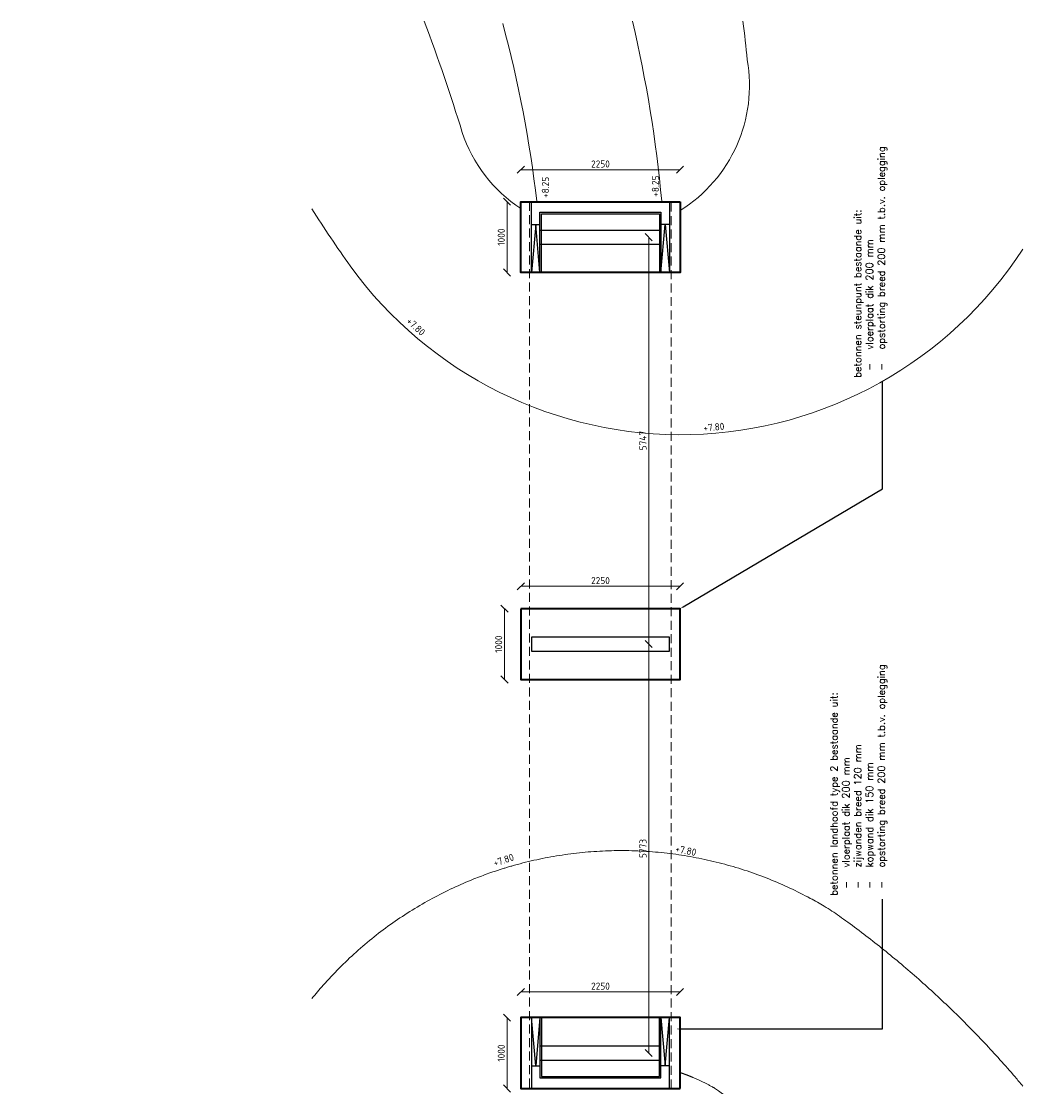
# Model space of a CAD drawing. Header units: metres. Extents: x -95462 to 707558, y 0 to 358316.
# Tile 44 of 50: x 372695 to 387109, y 84718 to 99761. Entities that reach past the tile are written whole.
import ezdxf
from ezdxf import colors
from ezdxf.entities.mleader import LeaderData, LeaderLine
from ezdxf.math import Vec2, Vec3

# ---------------------------------------------------------------- set-up
doc = ezdxf.new("R2010")
doc.units = ezdxf.units.M
doc.header["$LTSCALE"] = 20
doc.linetypes.add('HIDDEN', pattern=[9.525, 6.35, -3.175])
for name, color, linetype, lineweight in [('B-WE-GW-TALUD-tussenlijn-G', 253, 'Continuous', 18), ('B-WE-GW-TALUD_KRUIN-G', 252, 'Continuous', 18), ('B-WE-VH-VERHARDING_HALFVERHARDING-G', 253, 'Continuous', 18), ('N-WE-BC-BETONVORM_OPLEGGING-G', 3, 'Continuous', 25), ('N-WE-BC-BETONVORM_TALUDVLEUGELS-G', 3, 'Continuous', 25), ('N-WE-BC-BETONVORM_VLOERPLAAT-G', 50, 'Continuous', 35), ('N-WE-HC-HOUTVORM-DEKDEEL-G', 1, 'Continuous', 18), ('X-XX-AL-AANPIJLING-M', 7, 'Continuous', 18), ('X-XX-AL-HOOGTELABEL-T25', 1, 'Continuous', 25), ('X-XX-AL-M', 7, 'Continuous', 18)]:
    doc.layers.add(name, color=color, linetype=linetype, lineweight=lineweight)
doc.styles.add('NLCS-ISO', font='NLCS-ISO.ttf')
doc.styles.add('ROMANS', font='romans.shx')
doc.dimstyles.new('NLCS RODOR-DIM-050mm$0', dxfattribs={"dimscale": 50, "dimtxt": 2, "dimasz": 2, "dimexe": 1.25, "dimexo": 0.625, "dimtad": 1, "dimdec": 0, "dimzin": 1, "dimdsep": 46, "dimtxsty": 'NLCS-ISO', "dimblk": 'OBLIQUE', "dimcen": 0, "dimse1": 1, "dimse2": 1, "dimclrd": 256, "dimclre": 1, "dimclrt": 256, "dimadec": 0, "dimazin": 0, "dimtfac": 1, "dimtdec": 0, "dimtmove": 0, "dimatfit": 0, "dimfxl": 1, "dimtolj": 1, "dimtzin": 0, "dimlwd": -1, "dimlwe": -1, "dimarcsym": 0})

# ---------------------------------------------------------------- blocks, each defined once
blk = doc.blocks.new('_Dot')
at = {"color": 0, "linetype": 'ByBlock', "lineweight": -2}
blk.add_line((-0.5, 0), (-1, 0), dxfattribs=at)
at = {"color": 0, "linetype": 'ByBlock', "const_width": 0.5}
blk.add_lwpolyline([(-0.25, 0, 1), (0.25, 0, 1)], format="xyb", close=True, dxfattribs=at)
blk = doc.blocks.new('_Oblique')
at = {"color": 0, "linetype": 'ByBlock', "lineweight": -2}
blk.add_line((-0.5, -0.5), (0.5, 0.5), dxfattribs=at)
blk = doc.blocks.new('*D238')
at = {"layer": 'Defpoints', "color": 0, "transparency": 16777216}
for p in [(382001, 91783), (379751, 90467), (382001, 90467)]:
    blk.add_point(p, dxfattribs=at)
at = {"layer": 'X-XX-AL-M', "transparency": 16777216}
blk.add_line((379751, 91783), (382001, 91783), dxfattribs=at)
at = {"layer": 'X-XX-AL-M', "transparency": 16777216, "xscale": 100, "yscale": 100, "zscale": 100, "rotation": 180}
blk.add_blockref('_Oblique', (379751, 91783), dxfattribs=at)
at = {"layer": 'X-XX-AL-M', "transparency": 16777216, "xscale": 100, "yscale": 100, "zscale": 100}
blk.add_blockref('_Oblique', (382001, 91783), dxfattribs=at)
at = {"layer": 'X-XX-AL-M', "transparency": 16777216, "insert": (380876, 91864), "char_height": 100, "attachment_point": 5, "style": 'NLCS-ISO'}
blk.add_mtext('\\A1;2250', dxfattribs=at)
blk = doc.blocks.new('*D239')
at = {"layer": 'Defpoints', "color": 0, "transparency": 16777216}
for p in [(379520, 91467), (379751, 91467), (379751, 90467)]:
    blk.add_point(p, dxfattribs=at)
at = {"layer": 'X-XX-AL-M', "transparency": 16777216}
blk.add_line((379520, 90467), (379520, 91467), dxfattribs=at)
at = {"layer": 'X-XX-AL-M', "transparency": 16777216, "xscale": 100, "yscale": 100, "zscale": 100}
for p, rotation in [((379520, 91467), 90), ((379520, 90467), 270)]:
    blk.add_blockref('_Oblique', p, dxfattribs=dict(at, rotation=rotation))
at = {"layer": 'X-XX-AL-M', "transparency": 16777216, "insert": (379438, 90967), "char_height": 100, "attachment_point": 5, "rotation": 90, "style": 'NLCS-ISO'}
blk.add_mtext('\\A1;1000', dxfattribs=at)
blk = doc.blocks.new('*D331')
at = {"layer": 'Defpoints', "color": 0, "transparency": 16777216}
for p in [(382001, 86055), (379751, 84740), (382001, 84740)]:
    blk.add_point(p, dxfattribs=at)
at = {"layer": 'X-XX-AL-M', "transparency": 16777216}
blk.add_line((379751, 86055), (382001, 86055), dxfattribs=at)
at = {"layer": 'X-XX-AL-M', "transparency": 16777216, "xscale": 100, "yscale": 100, "zscale": 100, "rotation": 180}
blk.add_blockref('_Oblique', (379751, 86055), dxfattribs=at)
at = {"layer": 'X-XX-AL-M', "transparency": 16777216, "xscale": 100, "yscale": 100, "zscale": 100}
blk.add_blockref('_Oblique', (382001, 86055), dxfattribs=at)
at = {"layer": 'X-XX-AL-M', "transparency": 16777216, "insert": (380876, 86137), "char_height": 100, "attachment_point": 5, "style": 'NLCS-ISO'}
blk.add_mtext('\\A1;2250', dxfattribs=at)
blk = doc.blocks.new('*D332')
at = {"layer": 'Defpoints', "color": 0, "transparency": 16777216}
for p in [(382001, 85692), (379557, 84692), (382001, 84692)]:
    blk.add_point(p, dxfattribs=at)
at = {"layer": 'X-XX-AL-M', "transparency": 16777216}
blk.add_line((379557, 85692), (379557, 84692), dxfattribs=at)
at = {"layer": 'X-XX-AL-M', "transparency": 16777216, "xscale": 100, "yscale": 100, "zscale": 100}
for p, rotation in [((379557, 85692), 90), ((379557, 84692), 270)]:
    blk.add_blockref('_Oblique', p, dxfattribs=dict(at, rotation=rotation))
at = {"layer": 'X-XX-AL-M', "transparency": 16777216, "insert": (379475, 85192), "char_height": 100, "attachment_point": 5, "rotation": 90, "style": 'NLCS-ISO'}
blk.add_mtext('\\A1;1000', dxfattribs=at)
blk = doc.blocks.new('*D333')
at = {"layer": 'Defpoints', "color": 0, "transparency": 16777216}
for p in [(382001, 97666), (379751, 97233), (382001, 97233)]:
    blk.add_point(p, dxfattribs=at)
at = {"layer": 'X-XX-AL-M', "transparency": 16777216}
blk.add_line((379751, 97666), (382001, 97666), dxfattribs=at)
at = {"layer": 'X-XX-AL-M', "transparency": 16777216, "xscale": 100, "yscale": 100, "zscale": 100, "rotation": 180}
blk.add_blockref('_Oblique', (379751, 97666), dxfattribs=at)
at = {"layer": 'X-XX-AL-M', "transparency": 16777216, "xscale": 100, "yscale": 100, "zscale": 100}
blk.add_blockref('_Oblique', (382001, 97666), dxfattribs=at)
at = {"layer": 'X-XX-AL-M', "transparency": 16777216, "insert": (380876, 97747), "char_height": 100, "attachment_point": 5, "style": 'NLCS-ISO'}
blk.add_mtext('\\A1;2250', dxfattribs=at)
blk = doc.blocks.new('*D334')
at = {"layer": 'Defpoints', "color": 0, "transparency": 16777216}
for p in [(379557, 97214), (382001, 97214), (382001, 96214)]:
    blk.add_point(p, dxfattribs=at)
at = {"layer": 'X-XX-AL-M', "transparency": 16777216}
blk.add_line((379557, 96214), (379557, 97214), dxfattribs=at)
at = {"layer": 'X-XX-AL-M', "transparency": 16777216, "xscale": 100, "yscale": 100, "zscale": 100}
for p, rotation in [((379557, 97214), 90), ((379557, 96214), 270)]:
    blk.add_blockref('_Oblique', p, dxfattribs=dict(at, rotation=rotation))
at = {"layer": 'X-XX-AL-M', "transparency": 16777216, "insert": (379475, 96714), "char_height": 100, "attachment_point": 5, "rotation": 90, "style": 'NLCS-ISO'}
blk.add_mtext('\\A1;1000', dxfattribs=at)
blk = doc.blocks.new('*D454')
at = {"layer": 'Defpoints', "color": 0, "transparency": 16777216}
for p in [(380876, 90967), (380876, 85194), (381558, 85194)]:
    blk.add_point(p, dxfattribs=at)
at = {"layer": 'X-XX-AL-M', "transparency": 16777216}
blk.add_line((381558, 90967), (381558, 85194), dxfattribs=at)
at = {"layer": 'X-XX-AL-M', "transparency": 16777216, "xscale": 100, "yscale": 100, "zscale": 100}
for p, rotation in [((381558, 90967), 90), ((381558, 85194), 270)]:
    blk.add_blockref('_Oblique', p, dxfattribs=dict(at, rotation=rotation))
at = {"layer": 'X-XX-AL-M', "transparency": 16777216, "insert": (381477, 88081), "char_height": 100, "attachment_point": 5, "rotation": 90, "style": 'NLCS-ISO'}
blk.add_mtext('\\A1;5773', dxfattribs=at)
blk = doc.blocks.new('*D455')
at = {"layer": 'Defpoints', "color": 0, "transparency": 16777216}
for p in [(380876, 96714), (380876, 90967), (381558, 90967)]:
    blk.add_point(p, dxfattribs=at)
at = {"layer": 'X-XX-AL-M', "transparency": 16777216}
blk.add_line((381558, 96714), (381558, 90967), dxfattribs=at)
at = {"layer": 'X-XX-AL-M', "transparency": 16777216, "xscale": 100, "yscale": 100, "zscale": 100}
for p, rotation in [((381558, 96714), 90), ((381558, 90967), 270)]:
    blk.add_blockref('_Oblique', p, dxfattribs=dict(at, rotation=rotation))
at = {"layer": 'X-XX-AL-M', "transparency": 16777216, "insert": (381477, 93841), "char_height": 100, "attachment_point": 5, "rotation": 90, "style": 'NLCS-ISO'}
blk.add_mtext('\\A1;5747', dxfattribs=at)

msp = doc.modelspace()

# ---------------------------------------------------------------- linework, layer by layer
at = {"layer": 'B-WE-GW-TALUD-tussenlijn-G', "flags": 128}
msp.add_lwpolyline([(376800.546, 97113.259, 0.013312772), (377340.837, 96306.612, 0.5260396), (386841.123, 96543.216)], format="xyb", dxfattribs=at)
at = {"layer": 'B-WE-GW-TALUD_KRUIN-G', "ltscale": 4, "flags": 128}
for points in [[(378386.361, 99761.482, -0.016444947), (378923.133, 98193.613, 0.167572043), (379751.014, 97117.065, 0.167572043)], [(382001.014, 97088.753, 0.305925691), (382949.331, 99217.928, 0.013504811), (382885.878, 99761.482)]]:
    msp.add_lwpolyline(points, format="xyb", dxfattribs=at)
at = {"layer": 'B-WE-GW-TALUD_KRUIN-G', "ltscale": 3}
msp.add_arc((382506.548, 84685.43), 3000, 54.429199, 59.315257, dxfattribs=at)
for points, knots in [([(384037.489, 87265.394), (383972.67, 87303.858), (383906.798, 87341.181), (383745.936, 87428.044), (383649.975, 87476.394), (383454.496, 87567.886), (383354.979, 87611.027), (383152.812, 87691.74), (383050.163, 87729.311), (382842.205, 87798.572), (382736.897, 87830.261), (382524.132, 87887.498), (382416.675, 87913.046), (382200.156, 87957.801), (382091.094, 87977.008), (381871.93, 88008.948), (381761.828, 88021.681), (381541.162, 88040.605), (381430.598, 88046.797), (381209.589, 88052.642), (381099.145, 88052.294), (380878.949, 88045.131), (380769.198, 88038.316), (380550.944, 88018.351), (380442.443, 88005.203), (380227.219, 87972.771), (380120.498, 87953.488), (379909.33, 87909.04), (379804.885, 87883.876), (379675.276, 87848.728), (379648.837, 87841.349), (379603.042, 87828.207), (379583.643, 87822.526), (379547.602, 87811.76), (379530.946, 87806.7), (379505.375, 87798.802), (379496.432, 87796.015), (379478.565, 87790.398), (379469.634, 87787.566), (379442.847, 87778.998), (379424.999, 87773.191), (379371.49, 87755.481), (379335.862, 87743.293), (379229.148, 87705.578), (379158.233, 87678.901), (378988.159, 87610.935), (378889.318, 87568.132), (378693.467, 87476.483), (378596.457, 87427.637), (378404.814, 87324.018), (378310.18, 87269.244), (378123.823, 87153.951), (378032.1, 87093.431), (377852.08, 86966.888), (377763.783, 86900.865), (377591.102, 86763.621), (377506.718, 86692.4), (377342.309, 86545.122), (377262.286, 86469.065), (377107.002, 86312.524), (377031.742, 86232.04), (376904.762, 86088.005), (376851.912, 86025.332), (376800.546, 85961.654)], [41.166138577, 41.166138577, 41.166138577, 41.166138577, 41.20761045, 41.20761045, 41.265908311, 41.265908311, 41.324206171, 41.324206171, 41.382504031, 41.382504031, 41.440801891, 41.440801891, 41.499099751, 41.499099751, 41.557397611, 41.557397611, 41.615695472, 41.615695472, 41.673993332, 41.673993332, 41.732291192, 41.732291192, 41.790589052, 41.790589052, 41.848886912, 41.848886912, 41.907184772, 41.907184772, 41.965482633, 41.965482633, 41.980486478, 41.980486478, 41.991563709, 41.991563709, 42.00112279, 42.00112279, 42.006275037, 42.006275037, 42.011427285, 42.011427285, 42.021731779, 42.021731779, 42.042340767, 42.042340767, 42.083558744, 42.083558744, 42.141647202, 42.141647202, 42.19973566, 42.19973566, 42.257824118, 42.257824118, 42.315912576, 42.315912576, 42.374001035, 42.374001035, 42.432089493, 42.432089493, 42.490177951, 42.490177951, 42.548266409, 42.548266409, 42.591631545, 42.591631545, 42.591631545, 42.591631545]), ([(386841.123, 84726.991), (386805.255, 84769.808), (386769.13, 84812.413), (386592.131, 85018.646), (386447.711, 85179.249), (386151.743, 85493.464), (386000.195, 85647.075), (385690.486, 85946.848), (385532.326, 86093.008), (385209.946, 86377.467), (385045.728, 86515.767), (384711.817, 86784.15), (384542.126, 86914.234), (384330.685, 87068.804), (384291.241, 87097.325), (384251.673, 87125.622)], [40.913551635, 40.913551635, 40.913551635, 40.913551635, 40.9254606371, 40.9254606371, 40.9714931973, 40.9714931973, 41.0175257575, 41.0175257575, 41.0635583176, 41.0635583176, 41.1095908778, 41.1095908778, 41.1556234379, 41.1556234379, 41.1661385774, 41.1661385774, 41.1661385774, 41.1661385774])]:
    msp.add_open_spline(points, degree=3, knots=knots, dxfattribs=at)
msp.add_rational_spline([(384686.338, 82623.805), (384054.844, 83410.279), (383323.271, 84101.343), (382506.548, 84685.43), (382347.483, 84779.818), (382178.421, 84857.412), (382001.014, 84916.72)], [0.986651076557, 0.984906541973, 0.989356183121, 1, 0.985156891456, 0.97411820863, 0.966883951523], degree=3, knots=[40.8928759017, 40.8928759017, 40.8928759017, 40.8928759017, 41.1661385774, 41.1661385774, 41.1661385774, 41.3813821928, 41.3813821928, 41.3813821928, 41.3813821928], dxfattribs=at)
at = {"layer": 'B-WE-VH-VERHARDING_HALFVERHARDING-G'}
for points in [[(381741.368, 97219.691, 0.03464848), (381328.392, 99761.482)], [(379495.939, 99728.867, -0.036730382), (379976.014, 97219.691)]]:
    msp.add_lwpolyline(points, format="xyb", dxfattribs=at)
at = {"layer": 'N-WE-BC-BETONVORM_OPLEGGING-G', "flags": 128}
for points in [[(380021.014, 96814.491), (381731.014, 96814.491)], [(380021.014, 96614.491), (381731.014, 96614.491)], [(380021.014, 85292.491), (381731.014, 85292.491)], [(380021.014, 85092.491), (381731.014, 85092.491)]]:
    msp.add_lwpolyline(points, dxfattribs=at)
msp.add_lwpolyline([(379901.014, 90867.191), (381851.014, 90867.191), (381851.014, 91067.191), (379901.014, 91067.191)], close=True, dxfattribs=at)
at = {"layer": 'N-WE-BC-BETONVORM_TALUDVLEUGELS-G'}
for p, q in [((379901.014, 96894.491), (380021.014, 96894.491)), ((381851.014, 96894.491), (381731.014, 96894.491)), ((379901.014, 85012.491), (380021.014, 85012.491)), ((381851.014, 85012.491), (381731.014, 85012.491))]:
    msp.add_line(p, q, dxfattribs=at)
at = {"layer": 'N-WE-BC-BETONVORM_TALUDVLEUGELS-G', "flags": 128}
for points in [[(379901.014, 96214.491), (379901.014, 97214.491), (381851.014, 97214.491), (381851.014, 96214.491)], [(380021.014, 96214.491), (380021.014, 97064.491), (381731.014, 97064.491), (381731.014, 96214.491)], [(380041.014, 96214.491), (380041.014, 97044.491), (381711.014, 97044.491), (381711.014, 96214.491)], [(379901.014, 85692.491), (379901.014, 84692.491), (381851.014, 84692.491), (381851.014, 85692.491)], [(380021.014, 85692.491), (380021.014, 84842.491), (381731.014, 84842.491), (381731.014, 85692.491)], [(380041.014, 85692.491), (380041.014, 84862.491), (381711.014, 84862.491), (381711.014, 85692.491)]]:
    msp.add_lwpolyline(points, dxfattribs=at)
at = {"layer": 'N-WE-BC-BETONVORM_TALUDVLEUGELS-G', "color": 1, "flags": 128}
for points in [[(380021.014, 96214.491), (379961.014, 96894.491), (379901.014, 96214.491)], [(381731.014, 96214.491), (381791.014, 96894.491), (381851.014, 96214.491)], [(380021.014, 85692.491), (379961.014, 85012.491), (379901.014, 85692.491)], [(381731.014, 85692.491), (381791.014, 85012.491), (381851.014, 85692.491)]]:
    msp.add_lwpolyline(points, dxfattribs=at)
at = {"layer": 'N-WE-BC-BETONVORM_VLOERPLAAT-G', "flags": 128}
for points in [[(382001.014, 97214.491), (382001.014, 96214.491), (379751.014, 96214.491), (379751.014, 97214.491)], [(379751.014, 91467.191), (379751.014, 90467.191), (382001.014, 90467.191), (382001.014, 91467.191)], [(382001.014, 84692.491), (382001.014, 85692.491), (379751.014, 85692.491), (379751.014, 84692.491)]]:
    msp.add_lwpolyline(points, close=True, dxfattribs=at)
at = {"layer": 'N-WE-HC-HOUTVORM-DEKDEEL-G'}
msp.add_line((379876.014, 97214.491), (381876.014, 97214.491), dxfattribs=at)
msp.add_lwpolyline([(381876.014, 97214.491), (379876.014, 97214.491)], dxfattribs=at)
msp.add_lwpolyline([(381876.014, 97214.491), (379876.014, 97214.491)], dxfattribs=at)
at = {"layer": 'N-WE-HC-HOUTVORM-DEKDEEL-G', "linetype": 'HIDDEN'}
msp.add_lwpolyline([(379876.014, 97214.491), (379876.014, 84692.491), (381876.014, 84692.491), (381876.014, 97214.491)], close=True, dxfattribs=at)

# ---------------------------------------------------------------- texts
at = {"layer": 'X-XX-AL-HOOGTELABEL-T25', "style": 'NLCS-ISO'}
for s, rotation, p in [('+8.25', 88.8757065, (380145.62, 97265.397)), ('+8.25', 88.8757065, (381699.619, 97283.241)), ('+7.80', 317.5096224, (378125.38, 95513.295)), ('+7.80', 5.3753536, (382334.552, 93967.573)), ('+7.80', 18.490557, (379382.62, 87823.364)), ('+7.80', 348.4340335, (381926.529, 88033.258))]:
    msp.add_text(s, height=100, rotation=rotation, dxfattribs=at).set_placement(p)

# ---------------------------------------------------------------- dimensions: what is measured, and where the dimension line sits
at = {"layer": 'X-XX-AL-M'}
for p1, p2, distance, picture, middle in [((379751.014, 97232.691), (382001.014, 97232.691), 433.463, '*D333', (380876.014, 97747.404)), ((382001.014, 96214.491), (382001.014, 97214.491), 2444.501, '*D334', (379475.263, 96714.491)), ((379751.014, 90467.191), (382001.014, 90467.191), 1315.672, '*D238', (380876.014, 91864.113)), ((379751.014, 90467.191), (379751.014, 91467.191), 231.416, '*D239', (379438.347, 90967.191)), ((379751.014, 84739.691), (382001.014, 84739.691), 1315.672, '*D331', (380876.014, 86136.613)), ((382001.014, 85692.491), (382001.014, 84692.491), -2444.501, '*D332', (379475.263, 85192.491))]:
    dim = msp.add_aligned_dim(p1=p1, p2=p2, distance=distance, dimstyle='NLCS RODOR-DIM-050mm$0', dxfattribs=at)
    dim.commit()
    dim.dimension.update_dxf_attribs({"geometry": picture, "text_midpoint": middle})
for base, p1, p2, picture, middle in [((381558.397, 90967.191), (380876.014, 96714.491), (380876.012, 90967.191), '*D455', (381477.147, 93840.841)), ((381558.397, 85194.437), (380876.014, 90967.191), (380876.012, 85194.437), '*D454', (381477.147, 88080.814))]:
    dim = msp.add_linear_dim(base=base, p1=p1, p2=p2, angle=90, dimstyle='NLCS RODOR-DIM-050mm$0', dxfattribs=at)
    dim.commit()
    dim.dimension.update_dxf_attribs({"geometry": picture, "text_midpoint": middle})

# ---------------------------------------------------------------- leaders
ml = msp.add_multileader_mtext('Standard')
ml.set_content('betonnen steunpunt bestaande uit:\\P\\pxi-3,l4,t4;-^Ivloerplaat dik 200 mm\\P-^Iopstorting breed 200 mm t.b.v. oplegging', color=2, style='ROMANS')
ml.set_leader_properties(color=1)
ml.build(insert=Vec2(0, 0))
ml.multileader.update_dxf_attribs({"has_dogleg": 0, "text_left_attachment_type": 3, "text_right_attachment_type": 3, "dogleg_length": 0.36, "arrow_head_size": 50, "scale": 50})
ctx = ml.context
ctx.base_point, ctx.scale, ctx.char_height, ctx.arrow_head_size, ctx.landing_gap_size, ctx.plane_origin, ctx.plane_x_axis, ctx.plane_y_axis = Vec3(384859.095, 94677.612), 50, 100, 50, 50, Vec3(385130.385, 96772.567), Vec3(0, 1), Vec3(-1, 0)
ctx.left_attachment, ctx.right_attachment = 3, 3
notes = []
notes.append((ctx, [(0, (1, 1, 0), (384859.095, 94659.612), (0, 1), 18, [(0, [(382001.014, 91467.191), (384859.095, 93159.272)], 0, [])])]))
ctx.mtext.insert, ctx.mtext.text_direction, ctx.mtext.rotation, ctx.mtext.flow_direction = Vec3(384459.095, 94727.612), Vec3(0, 1), 1.570796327, 5
ml = msp.add_multileader_mtext('Standard')
ml.set_content('betonnen landhoofd type 2 bestaande uit:\\P\\pxi-3,l4,t4;-^Ivloerplaat dik 200 mm\\P-^Izijwanden breed 120 mm\\P-^Ikopwand dik 150 mm\\P-^Iopstorting breed 200 mm t.b.v. oplegging', color=2, style='ROMANS')
ml.set_leader_properties(color=1)
ml.build(insert=Vec2(0, 0))
ml.multileader.update_dxf_attribs({"has_dogleg": 0, "text_left_attachment_type": 3, "text_right_attachment_type": 3, "dogleg_length": 0.36, "arrow_head_size": 50, "scale": 50})
ctx = ml.context
ctx.base_point, ctx.scale, ctx.char_height, ctx.arrow_head_size, ctx.landing_gap_size, ctx.plane_origin, ctx.plane_x_axis, ctx.plane_y_axis = Vec3(384859.095, 87363.267), 50, 100, 50, 50, Vec3(383419.192, 85914.685), Vec3(0, 1), Vec3(-1, 0)
ctx.left_attachment, ctx.right_attachment = 3, 3
notes.append((ctx, [(0, (1, 1, 0), (384859.095, 87345.267), (0, 1), 18, [(0, [(381943.218, 85532.699), (384859.095, 85532.699)], 0, [])])]))
ctx.mtext.insert, ctx.mtext.text_direction, ctx.mtext.rotation, ctx.mtext.flow_direction = Vec3(384125.762, 87413.267), Vec3(0, 1), 1.570796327, 5
at = {"layer": 'X-XX-AL-AANPIJLING-M'}
ml = msp.add_multileader_mtext('Standard', dxfattribs=at)
ml.set_content('vlonderplank, GVK, afm. 255x40x2000 mm', color=2, style='ROMANS')
ml.set_leader_properties(color=1)
ml.set_arrow_properties(name='DOT')
ml.build(insert=Vec2(0, 0))
ml.multileader.update_dxf_attribs({"has_dogleg": 0, "text_left_attachment_type": 3, "text_right_attachment_type": 3, "dogleg_length": 0.36, "arrow_head_size": 50, "scale": 50})
ctx = ml.context
ctx.base_point, ctx.scale, ctx.char_height, ctx.arrow_head_size, ctx.landing_gap_size, ctx.plane_origin = Vec3(303830.251, 95137.965), 50, 100, 50, 50, Vec3(302459.79, 95137.965)
ctx.left_attachment, ctx.right_attachment = 3, 3
notes.append((ctx, [(0, (1, 1, 0), (303812.251, 95137.965), (1, 0), 18, [(0, [(300646.329, 95137.965)], 0, [])])]))
ctx.mtext.insert, ctx.mtext.width, ctx.mtext.flow_direction = Vec3(303880.251, 95204.632), 3960.4503, 5
ml = msp.add_multileader_mtext('Standard', dxfattribs=at)
ml.set_content('hoekprofiel, GVK, afm. 50x50x4 mm, kleur: grijs', color=2, style='ROMANS')
ml.set_leader_properties(color=1)
ml.set_arrow_properties(name='DOT')
ml.build(insert=Vec2(0, 0))
ml.multileader.update_dxf_attribs({"has_dogleg": 0, "text_left_attachment_type": 3, "text_right_attachment_type": 3, "dogleg_length": 0.36, "arrow_head_size": 50, "scale": 50})
ctx = ml.context
ctx.base_point, ctx.scale, ctx.char_height, ctx.arrow_head_size, ctx.landing_gap_size, ctx.plane_origin = Vec3(303830.251, 94523.551), 50, 100, 50, 50, Vec3(302459.79, 94523.551)
ctx.left_attachment, ctx.right_attachment = 3, 3
notes.append((ctx, [(0, (1, 1, 0), (303812.251, 94523.551), (1, 0), 18, [(0, [(301935.241, 94523.551)], 0, [])])]))
ctx.mtext.insert, ctx.mtext.width, ctx.mtext.flow_direction = Vec3(303880.251, 94756.885), 2969.29784, 5
ml = msp.add_multileader_mtext('Standard', dxfattribs=at)
ml.set_content('betonnen constuctie t.b.v trap bestaande uit:\\P\\pxi-3,l5,t5;-^Ivloerplaat dik 200 mm\\P-^Iwanden t.b.v. trappartij, dik 120 mm', color=2, style='ROMANS')
ml.set_leader_properties(color=1)
ml.set_arrow_properties(name='DOT')
ml.build(insert=Vec2(0, 0))
ml.multileader.update_dxf_attribs({"has_dogleg": 0, "text_left_attachment_type": 3, "text_right_attachment_type": 3, "dogleg_length": 0.36, "arrow_head_size": 50, "scale": 50})
ctx = ml.context
ctx.base_point, ctx.scale, ctx.char_height, ctx.arrow_head_size, ctx.landing_gap_size, ctx.plane_origin = Vec3(276756.664, 91018.67), 50, 100, 50, 50, Vec3(275819.617, 91018.67)
ctx.left_attachment, ctx.right_attachment = 3, 3
notes.append((ctx, [(0, (1, 1, 0), (276738.664, 91018.67), (1, 0), 18, [(0, [(275232.749, 91018.67)], 0, [])])]))
ctx.mtext.insert, ctx.mtext.width, ctx.mtext.flow_direction = Vec3(276806.664, 91418.67), 4393.86493, 5
ml = msp.add_multileader_mtext('Standard', dxfattribs=at)
ml.set_content('vlonderplank, GVK, afm. 255x40x2000 mm', color=2, style='ROMANS')
ml.set_leader_properties(color=1)
ml.set_arrow_properties(name='DOT')
ml.build(insert=Vec2(0, 0))
ml.multileader.update_dxf_attribs({"has_dogleg": 0, "text_left_attachment_type": 3, "text_right_attachment_type": 3, "dogleg_length": 0.36, "arrow_head_size": 50, "scale": 50})
ctx = ml.context
ctx.base_point, ctx.scale, ctx.char_height, ctx.arrow_head_size, ctx.landing_gap_size, ctx.plane_origin = Vec3(303830.251, 90548.256), 50, 100, 50, 50, Vec3(302459.79, 90548.256)
ctx.left_attachment, ctx.right_attachment = 3, 3
notes.append((ctx, [(0, (1, 1, 0), (303812.251, 90548.256), (1, 0), 18, [(0, [(302347.993, 90548.256)], 0, [])])]))
ctx.mtext.insert, ctx.mtext.width, ctx.mtext.flow_direction = Vec3(303880.251, 90614.923), 3960.4503, 5
ml = msp.add_multileader_mtext('Standard', dxfattribs=at)
ml.set_content('hoekprofiel, GVK, afm. 50x50x4 mm, kleur: grijs', color=2, style='ROMANS')
ml.set_leader_properties(color=1)
ml.set_arrow_properties(name='DOT')
ml.build(insert=Vec2(0, 0))
ml.multileader.update_dxf_attribs({"has_dogleg": 0, "text_left_attachment_type": 3, "text_right_attachment_type": 3, "dogleg_length": 0.36, "arrow_head_size": 50, "scale": 50})
ctx = ml.context
ctx.base_point, ctx.scale, ctx.char_height, ctx.arrow_head_size, ctx.landing_gap_size, ctx.plane_origin = Vec3(303830.251, 89933.842), 50, 100, 50, 50, Vec3(302459.79, 89933.842)
ctx.left_attachment, ctx.right_attachment = 3, 3
notes.append((ctx, [(0, (1, 1, 0), (303812.251, 89933.842), (1, 0), 18, [(0, [(302618.665, 89933.842)], 0, [])])]))
ctx.mtext.insert, ctx.mtext.width, ctx.mtext.flow_direction = Vec3(303880.251, 90167.176), 2969.29784, 5
ml = msp.add_multileader_mtext('Standard', dxfattribs=at)
ml.set_content('vlonderplank, GVK, afm. 255x40x2000 mm', color=2, style='ROMANS')
ml.set_leader_properties(color=1)
ml.set_arrow_properties(name='DOT')
ml.build(insert=Vec2(0, 0))
ml.multileader.update_dxf_attribs({"has_dogleg": 0, "text_left_attachment_type": 3, "text_right_attachment_type": 3, "dogleg_length": 0.36, "arrow_head_size": 50, "scale": 50})
ctx = ml.context
ctx.base_point, ctx.scale, ctx.char_height, ctx.arrow_head_size, ctx.landing_gap_size, ctx.plane_origin = Vec3(215387.276, 87965.663), 50, 100, 50, 50, Vec3(214016.814, 87965.663)
ctx.left_attachment, ctx.right_attachment = 3, 3
notes.append((ctx, [(0, (1, 1, 0), (215369.276, 87965.663), (1, 0), 18, [(0, [(212203.354, 87965.663)], 0, [])])]))
ctx.mtext.insert, ctx.mtext.width, ctx.mtext.flow_direction = Vec3(215437.276, 88032.33), 3960.4503, 5
ml = msp.add_multileader_mtext('Standard', dxfattribs=at)
ml.set_content('vlonderplank, GVK, afm. 255x40x2000 mm', color=2, style='ROMANS')
ml.set_leader_properties(color=1)
ml.set_arrow_properties(name='DOT')
ml.build(insert=Vec2(0, 0))
ml.multileader.update_dxf_attribs({"has_dogleg": 0, "text_left_attachment_type": 3, "text_right_attachment_type": 3, "dogleg_length": 0.36, "arrow_head_size": 50, "scale": 50})
ctx = ml.context
ctx.base_point, ctx.scale, ctx.char_height, ctx.arrow_head_size, ctx.landing_gap_size, ctx.plane_origin = Vec3(353969.155, 86447.026), 50, 100, 50, 50, Vec3(353347.835, 86447.026)
ctx.left_attachment, ctx.right_attachment = 3, 3
notes.append((ctx, [(0, (1, 1, 0), (353951.155, 86447.026), (1, 0), 18, [(0, [(351534.374, 86447.026)], 0, [])])]))
ctx.mtext.insert, ctx.mtext.width, ctx.mtext.flow_direction = Vec3(354019.155, 86513.692), 3960.4503, 5
ml = msp.add_multileader_mtext('Standard', dxfattribs=at)
ml.set_content('hoekprofiel, GVK, afm. 50x50x4 mm, kleur: grijs', color=2, style='ROMANS')
ml.set_leader_properties(color=1)
ml.set_arrow_properties(name='DOT')
ml.build(insert=Vec2(0, 0))
ml.multileader.update_dxf_attribs({"has_dogleg": 0, "text_left_attachment_type": 3, "text_right_attachment_type": 3, "dogleg_length": 0.36, "arrow_head_size": 50, "scale": 50})
ctx = ml.context
ctx.base_point, ctx.scale, ctx.char_height, ctx.arrow_head_size, ctx.landing_gap_size, ctx.plane_origin = Vec3(245661.279, 86125.071), 50, 100, 50, 50, Vec3(244290.818, 86125.071)
ctx.left_attachment, ctx.right_attachment = 3, 3
notes.append((ctx, [(0, (1, 1, 0), (245643.279, 86125.071), (1, 0), 18, [(0, [(243396.618, 86125.071)], 0, [])])]))
ctx.mtext.insert, ctx.mtext.width, ctx.mtext.flow_direction = Vec3(245711.279, 86358.405), 2969.29784, 5
ml = msp.add_multileader_mtext('Standard', dxfattribs=at)
ml.set_content('vlonderplank, VKG, afm. 255x40x2000 mm', color=2, style='ROMANS')
ml.set_leader_properties(color=1)
ml.set_arrow_properties(name='DOT')
ml.build(insert=Vec2(0, 0))
ml.multileader.update_dxf_attribs({"has_dogleg": 0, "text_left_attachment_type": 3, "text_right_attachment_type": 3, "dogleg_length": 0.36, "arrow_head_size": 50, "scale": 50})
ctx = ml.context
ctx.base_point, ctx.scale, ctx.char_height, ctx.arrow_head_size, ctx.landing_gap_size, ctx.plane_origin = Vec3(245661.279, 85794.716), 50, 100, 50, 50, Vec3(244290.818, 85794.716)
ctx.left_attachment, ctx.right_attachment = 3, 3
notes.append((ctx, [(0, (1, 1, 0), (245643.279, 85794.716), (1, 0), 18, [(0, [(242477.357, 85794.716)], 0, [])])]))
ctx.mtext.insert, ctx.mtext.width, ctx.mtext.flow_direction = Vec3(245711.279, 85861.382), 3960.4503, 5
ml = msp.add_multileader_mtext('Standard', dxfattribs=at)
ml.set_content('hoekprofiel, GVK, afm. 50x50x4 mm, kleur: grijs', color=2, style='ROMANS')
ml.set_leader_properties(color=1)
ml.set_arrow_properties(name='DOT')
ml.build(insert=Vec2(0, 0))
ml.multileader.update_dxf_attribs({"has_dogleg": 0, "text_left_attachment_type": 3, "text_right_attachment_type": 3, "dogleg_length": 0.36, "arrow_head_size": 50, "scale": 50})
ctx = ml.context
ctx.base_point, ctx.scale, ctx.char_height, ctx.arrow_head_size, ctx.landing_gap_size, ctx.plane_origin = Vec3(353969.155, 85569.993), 50, 100, 50, 50, Vec3(352598.694, 85569.993)
ctx.left_attachment, ctx.right_attachment = 3, 3
notes.append((ctx, [(0, (1, 1, 0), (353951.155, 85569.993), (1, 0), 18, [(0, [(352777.222, 85569.993)], 0, [])])]))
ctx.mtext.insert, ctx.mtext.width, ctx.mtext.flow_direction = Vec3(354019.155, 85803.326), 2969.29784, 5
for ctx, leaders in notes:
    for number, flags, end, landing, length, lines in leaders:
        leader = LeaderData()
        leader.index, (leader.has_last_leader_line, leader.has_dogleg_vector, leader.attachment_direction) = number, flags
        leader.last_leader_point, leader.dogleg_vector, leader.dogleg_length = Vec3(end), Vec3(landing), length
        for number, points, colour, breaks in lines:
            line = LeaderLine()
            line.index, line.vertices, line.color, line.breaks = number, Vec3.list(points), colors.encode_raw_color(colour), breaks
            leader.lines.append(line)
        ctx.leaders.append(leader)

doc.saveas('drawing.dxf')
